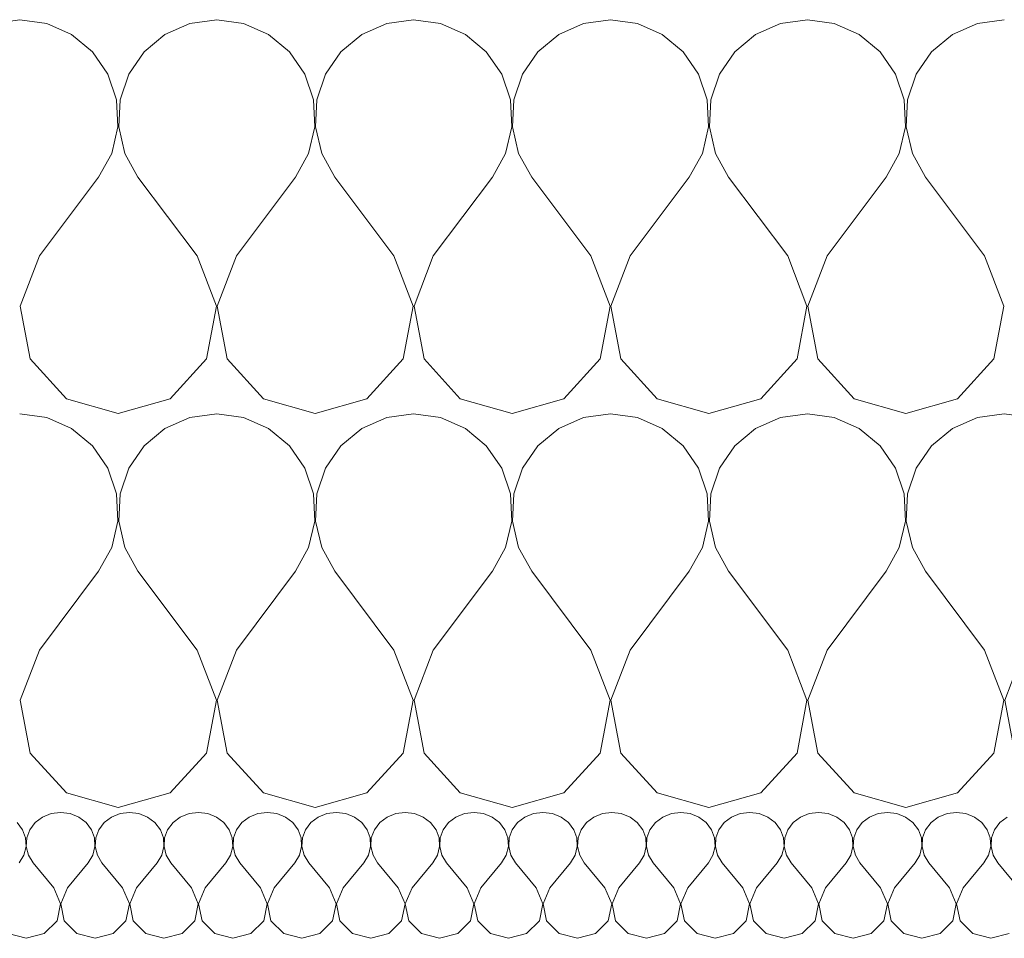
# Model space of a CAD drawing. Header units: millimetres. Extents: x -573548 to 674770, y -246895 to -89040.
# Tile 135 of 199: x 83969 to 84269, y -185929 to -185649. Entities that reach past the tile are written whole.
import ezdxf

# ---------------------------------------------------------------- set-up
doc = ezdxf.new("R2010")
doc.units = ezdxf.units.MM
doc.layers.add('Nowe_Drawing & Figure', color=7, linetype='Continuous')
doc.layers.add('Nowe_Drawing & Figure_Nr_pióra__59', color=8, linetype='Continuous', lineweight=9)

# ---------------------------------------------------------------- blocks, each defined once
blk = doc.blocks.new('*X108', base_point=(494560.37, -64691.1))
at = {"layer": 'Nowe_Drawing & Figure', "color": 21, "linetype": 'Continuous', "lineweight": 13, "true_color": 0xffaaaa}
for p, q in [((495327.73, -27257.41), (495325.08, -27258.48)), ((495330.6, -27257.05), (495327.73, -27257.41)), ((495333.47, -27257.41), (495330.6, -27257.05)), ((495336.12, -27258.48), (495333.47, -27257.41)), ((495348.73, -27257.41), (495346.08, -27258.48)), ((495351.6, -27257.05), (495348.73, -27257.41)), ((495354.47, -27257.41), (495351.6, -27257.05)), ((495357.12, -27258.48), (495354.47, -27257.41)), ((495369.73, -27257.41), (495367.08, -27258.48)), ((495372.6, -27257.05), (495369.73, -27257.41)), ((495375.47, -27257.41), (495372.6, -27257.05)), ((495378.12, -27258.48), (495375.47, -27257.41)), ((495390.73, -27257.41), (495388.08, -27258.48)), ((495393.6, -27257.05), (495390.73, -27257.41)), ((495396.47, -27257.41), (495393.6, -27257.05)), ((495399.12, -27258.48), (495396.47, -27257.41)), ((495411.73, -27257.41), (495409.08, -27258.48)), ((495414.6, -27257.05), (495411.73, -27257.41)), ((495417.47, -27257.41), (495414.6, -27257.05)), ((495420.12, -27258.48), (495417.47, -27257.41)), ((495432.73, -27257.41), (495430.08, -27258.48)), ((495435.6, -27257.05), (495432.73, -27257.41)), ((495438.47, -27257.41), (495435.6, -27257.05)), ((495441.12, -27258.48), (495438.47, -27257.41)), ((495453.73, -27257.41), (495451.08, -27258.48)), ((495456.6, -27257.05), (495453.73, -27257.41)), ((495459.47, -27257.41), (495456.6, -27257.05)), ((495462.12, -27258.48), (495459.47, -27257.41)), ((495474.73, -27257.41), (495472.08, -27258.48)), ((495477.6, -27257.05), (495474.73, -27257.41)), ((495480.47, -27257.41), (495477.6, -27257.05)), ((495483.12, -27258.48), (495480.47, -27257.41)), ((495495.73, -27257.41), (495493.08, -27258.48)), ((495498.6, -27257.05), (495495.73, -27257.41)), ((495501.47, -27257.41), (495498.6, -27257.05)), ((495504.12, -27258.48), (495501.47, -27257.41)), ((495516.73, -27257.41), (495514.08, -27258.48)), ((495519.6, -27257.05), (495516.73, -27257.41)), ((495522.47, -27257.41), (495519.6, -27257.05)), ((495525.12, -27258.48), (495522.47, -27257.41)), ((495537.73, -27257.41), (495535.08, -27258.48)), ((495540.6, -27257.05), (495537.73, -27257.41)), ((495543.47, -27257.41), (495540.6, -27257.05)), ((495546.12, -27258.48), (495543.47, -27257.41)), ((495558.73, -27257.41), (495556.08, -27258.48)), ((495561.6, -27257.05), (495558.73, -27257.41)), ((495564.47, -27257.41), (495561.6, -27257.05)), ((495567.12, -27258.48), (495564.47, -27257.41)), ((495579.73, -27257.41), (495577.08, -27258.48)), ((495582.6, -27257.05), (495579.73, -27257.41)), ((495585.47, -27257.41), (495582.6, -27257.05)), ((495588.12, -27258.48), (495585.47, -27257.41)), ((495600.73, -27257.41), (495598.08, -27258.48)), ((495603.6, -27257.05), (495600.73, -27257.41)), ((495606.47, -27257.41), (495603.6, -27257.05)), ((495609.12, -27258.48), (495606.47, -27257.41)), ((495319, -27262.35), (495317.35, -27260.17)), ((495322.85, -27260.17), (495321.21, -27262.35)), ((495325.08, -27258.48), (495322.85, -27260.17)), ((495338.35, -27260.17), (495336.12, -27258.48)), ((495340, -27262.35), (495338.35, -27260.17)), ((495343.85, -27260.17), (495342.21, -27262.35)), ((495346.08, -27258.48), (495343.85, -27260.17)), ((495359.35, -27260.17), (495357.12, -27258.48)), ((495361, -27262.35), (495359.35, -27260.17)), ((495364.85, -27260.17), (495363.21, -27262.35)), ((495367.08, -27258.48), (495364.85, -27260.17)), ((495380.35, -27260.17), (495378.12, -27258.48)), ((495382, -27262.35), (495380.35, -27260.17)), ((495385.85, -27260.17), (495384.21, -27262.35)), ((495388.08, -27258.48), (495385.85, -27260.17)), ((495401.35, -27260.17), (495399.12, -27258.48)), ((495403, -27262.35), (495401.35, -27260.17)), ((495406.85, -27260.17), (495405.21, -27262.35)), ((495409.08, -27258.48), (495406.85, -27260.17)), ((495422.35, -27260.17), (495420.12, -27258.48)), ((495424, -27262.35), (495422.35, -27260.17)), ((495427.85, -27260.17), (495426.21, -27262.35)), ((495430.08, -27258.48), (495427.85, -27260.17)), ((495443.35, -27260.17), (495441.12, -27258.48)), ((495445, -27262.35), (495443.35, -27260.17)), ((495448.85, -27260.17), (495447.21, -27262.35)), ((495451.08, -27258.48), (495448.85, -27260.17)), ((495464.35, -27260.17), (495462.12, -27258.48)), ((495466, -27262.35), (495464.35, -27260.17)), ((495469.85, -27260.17), (495468.21, -27262.35)), ((495472.08, -27258.48), (495469.85, -27260.17)), ((495485.35, -27260.17), (495483.12, -27258.48)), ((495487, -27262.35), (495485.35, -27260.17)), ((495490.85, -27260.17), (495489.21, -27262.35)), ((495493.08, -27258.48), (495490.85, -27260.17)), ((495506.35, -27260.17), (495504.12, -27258.48)), ((495508, -27262.35), (495506.35, -27260.17)), ((495511.85, -27260.17), (495510.21, -27262.35)), ((495514.08, -27258.48), (495511.85, -27260.17)), ((495527.35, -27260.17), (495525.12, -27258.48)), ((495529, -27262.35), (495527.35, -27260.17)), ((495532.85, -27260.17), (495531.21, -27262.35)), ((495535.08, -27258.48), (495532.85, -27260.17)), ((495548.35, -27260.17), (495546.12, -27258.48)), ((495550, -27262.35), (495548.35, -27260.17)), ((495553.85, -27260.17), (495552.21, -27262.35)), ((495556.08, -27258.48), (495553.85, -27260.17)), ((495569.35, -27260.17), (495567.12, -27258.48)), ((495571, -27262.35), (495569.35, -27260.17)), ((495574.85, -27260.17), (495573.21, -27262.35)), ((495577.08, -27258.48), (495574.85, -27260.17)), ((495590.35, -27260.17), (495588.12, -27258.48)), ((495592, -27262.35), (495590.35, -27260.17)), ((495595.85, -27260.17), (495594.21, -27262.35)), ((495598.08, -27258.48), (495595.85, -27260.17)), ((495611.35, -27260.17), (495609.12, -27258.48)), ((495613, -27262.35), (495611.35, -27260.17)), ((495616.85, -27260.17), (495615.21, -27262.35)), ((495619.08, -27258.48), (495616.85, -27260.17)), ((495319.92, -27264.86), (495319, -27262.35)), ((495321.21, -27262.35), (495320.29, -27264.86)), ((495340.92, -27264.86), (495340, -27262.35)), ((495342.21, -27262.35), (495341.29, -27264.86)), ((495361.92, -27264.86), (495361, -27262.35)), ((495363.21, -27262.35), (495362.29, -27264.86)), ((495382.92, -27264.86), (495382, -27262.35)), ((495384.21, -27262.35), (495383.29, -27264.86)), ((495403.92, -27264.86), (495403, -27262.35)), ((495405.21, -27262.35), (495404.29, -27264.86)), ((495424.92, -27264.86), (495424, -27262.35)), ((495426.21, -27262.35), (495425.29, -27264.86)), ((495445.92, -27264.86), (495445, -27262.35)), ((495447.21, -27262.35), (495446.29, -27264.86)), ((495466.92, -27264.86), (495466, -27262.35)), ((495468.21, -27262.35), (495467.29, -27264.86)), ((495487.92, -27264.86), (495487, -27262.35)), ((495489.21, -27262.35), (495488.29, -27264.86)), ((495508.92, -27264.86), (495508, -27262.35)), ((495510.21, -27262.35), (495509.29, -27264.86)), ((495529.92, -27264.86), (495529, -27262.35)), ((495531.21, -27262.35), (495530.29, -27264.86)), ((495550.92, -27264.86), (495550, -27262.35)), ((495552.21, -27262.35), (495551.29, -27264.86)), ((495571.92, -27264.86), (495571, -27262.35)), ((495573.21, -27262.35), (495572.29, -27264.86)), ((495592.92, -27264.86), (495592, -27262.35)), ((495594.21, -27262.35), (495593.29, -27264.86)), ((495613.92, -27264.86), (495613, -27262.35)), ((495615.21, -27262.35), (495614.29, -27264.86)), ((495320.06, -27267.51), (495319.92, -27264.86)), ((495320.29, -27264.86), (495320.15, -27267.51)), ((495341.06, -27267.51), (495340.92, -27264.86)), ((495341.29, -27264.86), (495341.15, -27267.51)), ((495362.06, -27267.51), (495361.92, -27264.86)), ((495362.29, -27264.86), (495362.15, -27267.51)), ((495383.06, -27267.51), (495382.92, -27264.86)), ((495383.29, -27264.86), (495383.15, -27267.51)), ((495404.06, -27267.51), (495403.92, -27264.86)), ((495404.29, -27264.86), (495404.15, -27267.51)), ((495425.06, -27267.51), (495424.92, -27264.86)), ((495425.29, -27264.86), (495425.15, -27267.51)), ((495446.06, -27267.51), (495445.92, -27264.86)), ((495446.29, -27264.86), (495446.15, -27267.51)), ((495467.06, -27267.51), (495466.92, -27264.86)), ((495467.29, -27264.86), (495467.15, -27267.51)), ((495488.06, -27267.51), (495487.92, -27264.86)), ((495488.29, -27264.86), (495488.15, -27267.51)), ((495509.06, -27267.51), (495508.92, -27264.86)), ((495509.29, -27264.86), (495509.15, -27267.51)), ((495530.06, -27267.51), (495529.92, -27264.86)), ((495530.29, -27264.86), (495530.15, -27267.51)), ((495551.06, -27267.51), (495550.92, -27264.86)), ((495551.29, -27264.86), (495551.15, -27267.51)), ((495572.06, -27267.51), (495571.92, -27264.86)), ((495572.29, -27264.86), (495572.15, -27267.51)), ((495593.06, -27267.51), (495592.92, -27264.86)), ((495593.29, -27264.86), (495593.15, -27267.51)), ((495614.06, -27267.51), (495613.92, -27264.86)), ((495614.29, -27264.86), (495614.15, -27267.51)), ((495319.41, -27270.09), (495320.06, -27267.51)), ((495320.15, -27267.51), (495320.8, -27270.09)), ((495340.41, -27270.09), (495341.06, -27267.51)), ((495341.15, -27267.51), (495341.8, -27270.09)), ((495361.41, -27270.09), (495362.06, -27267.51)), ((495362.15, -27267.51), (495362.8, -27270.09)), ((495382.41, -27270.09), (495383.06, -27267.51)), ((495383.15, -27267.51), (495383.8, -27270.09)), ((495403.41, -27270.09), (495404.06, -27267.51)), ((495404.15, -27267.51), (495404.8, -27270.09)), ((495424.41, -27270.09), (495425.06, -27267.51)), ((495425.15, -27267.51), (495425.8, -27270.09)), ((495445.41, -27270.09), (495446.06, -27267.51)), ((495446.15, -27267.51), (495446.8, -27270.09)), ((495466.41, -27270.09), (495467.06, -27267.51)), ((495467.15, -27267.51), (495467.8, -27270.09)), ((495487.41, -27270.09), (495488.06, -27267.51)), ((495488.15, -27267.51), (495488.8, -27270.09)), ((495508.41, -27270.09), (495509.06, -27267.51)), ((495509.15, -27267.51), (495509.8, -27270.09)), ((495529.41, -27270.09), (495530.06, -27267.51)), ((495530.15, -27267.51), (495530.8, -27270.09)), ((495550.41, -27270.09), (495551.06, -27267.51)), ((495551.15, -27267.51), (495551.8, -27270.09)), ((495571.41, -27270.09), (495572.06, -27267.51)), ((495572.15, -27267.51), (495572.8, -27270.09)), ((495592.41, -27270.09), (495593.06, -27267.51)), ((495593.15, -27267.51), (495593.8, -27270.09)), ((495613.41, -27270.09), (495614.06, -27267.51)), ((495614.15, -27267.51), (495614.8, -27270.09)), ((495318, -27272.41), (495319.41, -27270.09)), ((495320.8, -27270.09), (495322.2, -27272.41)), ((495328.5, -27280.09), (495322.2, -27272.41)), ((495332.7, -27280.09), (495339, -27272.41)), ((495339, -27272.41), (495340.41, -27270.09)), ((495341.8, -27270.09), (495343.2, -27272.41)), ((495349.5, -27280.09), (495343.2, -27272.41)), ((495353.7, -27280.09), (495360, -27272.41)), ((495360, -27272.41), (495361.41, -27270.09)), ((495362.8, -27270.09), (495364.2, -27272.41)), ((495370.5, -27280.09), (495364.2, -27272.41)), ((495374.7, -27280.09), (495381, -27272.41)), ((495381, -27272.41), (495382.41, -27270.09)), ((495383.8, -27270.09), (495385.2, -27272.41)), ((495391.5, -27280.09), (495385.2, -27272.41)), ((495395.7, -27280.09), (495402, -27272.41)), ((495402, -27272.41), (495403.41, -27270.09)), ((495404.8, -27270.09), (495406.2, -27272.41)), ((495412.5, -27280.09), (495406.2, -27272.41)), ((495416.7, -27280.09), (495423, -27272.41)), ((495423, -27272.41), (495424.41, -27270.09)), ((495425.8, -27270.09), (495427.2, -27272.41)), ((495433.5, -27280.09), (495427.2, -27272.41)), ((495437.7, -27280.09), (495444, -27272.41)), ((495444, -27272.41), (495445.41, -27270.09)), ((495446.8, -27270.09), (495448.2, -27272.41)), ((495454.5, -27280.09), (495448.2, -27272.41)), ((495458.7, -27280.09), (495465, -27272.41)), ((495465, -27272.41), (495466.41, -27270.09)), ((495467.8, -27270.09), (495469.2, -27272.41)), ((495475.5, -27280.09), (495469.2, -27272.41)), ((495479.7, -27280.09), (495486, -27272.41)), ((495486, -27272.41), (495487.41, -27270.09)), ((495488.8, -27270.09), (495490.2, -27272.41)), ((495496.5, -27280.09), (495490.2, -27272.41)), ((495500.7, -27280.09), (495507, -27272.41)), ((495507, -27272.41), (495508.41, -27270.09)), ((495509.8, -27270.09), (495511.2, -27272.41)), ((495517.5, -27280.09), (495511.2, -27272.41)), ((495521.7, -27280.09), (495528, -27272.41)), ((495528, -27272.41), (495529.41, -27270.09)), ((495530.8, -27270.09), (495532.2, -27272.41)), ((495538.5, -27280.09), (495532.2, -27272.41)), ((495542.7, -27280.09), (495549, -27272.41)), ((495549, -27272.41), (495550.41, -27270.09)), ((495551.8, -27270.09), (495553.2, -27272.41)), ((495559.5, -27280.09), (495553.2, -27272.41)), ((495563.7, -27280.09), (495570, -27272.41)), ((495570, -27272.41), (495571.41, -27270.09)), ((495572.8, -27270.09), (495574.2, -27272.41)), ((495580.5, -27280.09), (495574.2, -27272.41)), ((495584.7, -27280.09), (495591, -27272.41)), ((495591, -27272.41), (495592.41, -27270.09)), ((495593.8, -27270.09), (495595.2, -27272.41)), ((495601.5, -27280.09), (495595.2, -27272.41)), ((495605.7, -27280.09), (495612, -27272.41)), ((495612, -27272.41), (495613.41, -27270.09)), ((495614.8, -27270.09), (495616.2, -27272.41)), ((495622.5, -27280.09), (495616.2, -27272.41)), ((495330.56, -27284.98), (495328.5, -27280.09)), ((495332.7, -27280.09), (495330.65, -27284.98)), ((495351.56, -27284.98), (495349.5, -27280.09)), ((495353.7, -27280.09), (495351.65, -27284.98)), ((495372.56, -27284.98), (495370.5, -27280.09)), ((495374.7, -27280.09), (495372.65, -27284.98)), ((495393.56, -27284.98), (495391.5, -27280.09)), ((495395.7, -27280.09), (495393.65, -27284.98)), ((495414.56, -27284.98), (495412.5, -27280.09)), ((495416.7, -27280.09), (495414.65, -27284.98)), ((495435.56, -27284.98), (495433.5, -27280.09)), ((495437.7, -27280.09), (495435.65, -27284.98)), ((495456.56, -27284.98), (495454.5, -27280.09)), ((495458.7, -27280.09), (495456.65, -27284.98)), ((495477.56, -27284.98), (495475.5, -27280.09)), ((495479.7, -27280.09), (495477.65, -27284.98)), ((495498.56, -27284.98), (495496.5, -27280.09)), ((495500.7, -27280.09), (495498.65, -27284.98)), ((495519.56, -27284.98), (495517.5, -27280.09)), ((495521.7, -27280.09), (495519.65, -27284.98)), ((495540.56, -27284.98), (495538.5, -27280.09)), ((495542.7, -27280.09), (495540.65, -27284.98)), ((495561.56, -27284.98), (495559.5, -27280.09)), ((495563.7, -27280.09), (495561.65, -27284.98)), ((495582.56, -27284.98), (495580.5, -27280.09)), ((495584.7, -27280.09), (495582.65, -27284.98)), ((495603.56, -27284.98), (495601.5, -27280.09)), ((495605.7, -27280.09), (495603.65, -27284.98)), ((495329.5, -27290.14), (495330.56, -27284.98)), ((495330.65, -27284.98), (495331.71, -27290.14)), ((495350.5, -27290.14), (495351.56, -27284.98)), ((495351.65, -27284.98), (495352.71, -27290.14)), ((495371.5, -27290.14), (495372.56, -27284.98)), ((495372.65, -27284.98), (495373.71, -27290.14)), ((495392.5, -27290.14), (495393.56, -27284.98)), ((495393.65, -27284.98), (495394.71, -27290.14)), ((495413.5, -27290.14), (495414.56, -27284.98)), ((495414.65, -27284.98), (495415.71, -27290.14)), ((495434.5, -27290.14), (495435.56, -27284.98)), ((495435.65, -27284.98), (495436.71, -27290.14)), ((495455.5, -27290.14), (495456.56, -27284.98)), ((495456.65, -27284.98), (495457.71, -27290.14)), ((495476.5, -27290.14), (495477.56, -27284.98)), ((495477.65, -27284.98), (495478.71, -27290.14)), ((495497.5, -27290.14), (495498.56, -27284.98)), ((495498.65, -27284.98), (495499.71, -27290.14)), ((495518.5, -27290.14), (495519.56, -27284.98)), ((495519.65, -27284.98), (495520.71, -27290.14)), ((495539.5, -27290.14), (495540.56, -27284.98)), ((495540.65, -27284.98), (495541.71, -27290.14)), ((495560.5, -27290.14), (495561.56, -27284.98)), ((495561.65, -27284.98), (495562.71, -27290.14)), ((495581.5, -27290.14), (495582.56, -27284.98)), ((495582.65, -27284.98), (495583.71, -27290.14)), ((495602.5, -27290.14), (495603.56, -27284.98)), ((495603.65, -27284.98), (495604.71, -27290.14)), ((495325.62, -27294.01), (495329.5, -27290.14)), ((495331.71, -27290.14), (495335.58, -27294.01)), ((495346.62, -27294.01), (495350.5, -27290.14)), ((495352.71, -27290.14), (495356.58, -27294.01)), ((495367.62, -27294.01), (495371.5, -27290.14)), ((495373.71, -27290.14), (495377.58, -27294.01)), ((495388.62, -27294.01), (495392.5, -27290.14)), ((495394.71, -27290.14), (495398.58, -27294.01)), ((495409.62, -27294.01), (495413.5, -27290.14)), ((495415.71, -27290.14), (495419.58, -27294.01)), ((495430.62, -27294.01), (495434.5, -27290.14)), ((495436.71, -27290.14), (495440.58, -27294.01)), ((495451.62, -27294.01), (495455.5, -27290.14)), ((495457.71, -27290.14), (495461.58, -27294.01)), ((495472.62, -27294.01), (495476.5, -27290.14)), ((495478.71, -27290.14), (495482.58, -27294.01)), ((495493.62, -27294.01), (495497.5, -27290.14)), ((495499.71, -27290.14), (495503.58, -27294.01)), ((495514.62, -27294.01), (495518.5, -27290.14)), ((495520.71, -27290.14), (495524.58, -27294.01)), ((495535.62, -27294.01), (495539.5, -27290.14)), ((495541.71, -27290.14), (495545.58, -27294.01)), ((495556.62, -27294.01), (495560.5, -27290.14)), ((495562.71, -27290.14), (495566.58, -27294.01)), ((495577.62, -27294.01), (495581.5, -27290.14)), ((495583.71, -27290.14), (495587.58, -27294.01)), ((495598.62, -27294.01), (495602.5, -27290.14)), ((495604.71, -27290.14), (495608.58, -27294.01)), ((495314.58, -27294.01), (495320.1, -27295.45)), ((495320.1, -27295.45), (495325.62, -27294.01)), ((495335.58, -27294.01), (495341.1, -27295.45)), ((495341.1, -27295.45), (495346.62, -27294.01)), ((495356.58, -27294.01), (495362.1, -27295.45)), ((495362.1, -27295.45), (495367.62, -27294.01)), ((495377.58, -27294.01), (495383.1, -27295.45)), ((495383.1, -27295.45), (495388.62, -27294.01)), ((495398.58, -27294.01), (495404.1, -27295.45)), ((495404.1, -27295.45), (495409.62, -27294.01)), ((495419.58, -27294.01), (495425.1, -27295.45)), ((495425.1, -27295.45), (495430.62, -27294.01)), ((495440.58, -27294.01), (495446.1, -27295.45)), ((495446.1, -27295.45), (495451.62, -27294.01)), ((495461.58, -27294.01), (495467.1, -27295.45)), ((495467.1, -27295.45), (495472.62, -27294.01)), ((495482.58, -27294.01), (495488.1, -27295.45)), ((495488.1, -27295.45), (495493.62, -27294.01)), ((495503.58, -27294.01), (495509.1, -27295.45)), ((495509.1, -27295.45), (495514.62, -27294.01)), ((495524.58, -27294.01), (495530.1, -27295.45)), ((495530.1, -27295.45), (495535.62, -27294.01)), ((495545.58, -27294.01), (495551.1, -27295.45)), ((495551.1, -27295.45), (495556.62, -27294.01)), ((495566.58, -27294.01), (495572.1, -27295.45)), ((495572.1, -27295.45), (495577.62, -27294.01)), ((495587.58, -27294.01), (495593.1, -27295.45)), ((495593.1, -27295.45), (495598.62, -27294.01)), ((495608.58, -27294.01), (495614.1, -27295.45)), ((495614.1, -27295.45), (495619.62, -27294.01))]:
    blk.add_line(p, q, dxfattribs=at)
blk = doc.blocks.new('Wypełnienie_2_1', base_point=(494560.37, -64691.1))
at = {"layer": 'Nowe_Drawing & Figure', "color": 21, "linetype": 'Continuous', "lineweight": 13, "true_color": 0xffaaaa}
blk.add_blockref('*X108', (494560.37, -64691.1), dxfattribs=at)
blk = doc.blocks.new('*X120', base_point=(494560.37, -64691.1))
at = {"layer": 'Nowe_Drawing & Figure', "color": 21, "linetype": 'Continuous', "lineweight": 13, "true_color": 0xffaaaa}
for p, q in [((495326.38, -27136.72), (495318.18, -27135.58)), ((495333.96, -27140.06), (495326.38, -27136.72)), ((495369.99, -27136.72), (495362.41, -27140.06)), ((495378.18, -27135.58), (495369.99, -27136.72)), ((495386.38, -27136.72), (495378.18, -27135.58)), ((495393.96, -27140.06), (495386.38, -27136.72)), ((495429.99, -27136.72), (495422.41, -27140.06)), ((495438.18, -27135.58), (495429.99, -27136.72)), ((495446.38, -27136.72), (495438.18, -27135.58)), ((495453.96, -27140.06), (495446.38, -27136.72)), ((495489.99, -27136.72), (495482.41, -27140.06)), ((495498.18, -27135.58), (495489.99, -27136.72)), ((495506.38, -27136.72), (495498.18, -27135.58)), ((495513.96, -27140.06), (495506.38, -27136.72)), ((495549.99, -27136.72), (495542.41, -27140.06)), ((495558.18, -27135.58), (495549.99, -27136.72)), ((495566.38, -27136.72), (495558.18, -27135.58)), ((495573.96, -27140.06), (495566.38, -27136.72)), ((495609.99, -27136.72), (495602.41, -27140.06)), ((495618.18, -27135.58), (495609.99, -27136.72)), ((495626.38, -27136.72), (495618.18, -27135.58)), ((495633.96, -27140.06), (495626.38, -27136.72)), ((495669.99, -27136.72), (495662.41, -27140.06)), ((495678.18, -27135.58), (495669.99, -27136.72)), ((495686.38, -27136.72), (495678.18, -27135.58)), ((495693.96, -27140.06), (495686.38, -27136.72)), ((495729.99, -27136.72), (495722.41, -27140.06)), ((495738.18, -27135.58), (495729.99, -27136.72)), ((495746.38, -27136.72), (495738.18, -27135.58)), ((495753.96, -27140.06), (495746.38, -27136.72)), ((495789.99, -27136.72), (495782.41, -27140.06)), ((495798.18, -27135.58), (495789.99, -27136.72)), ((495806.38, -27136.72), (495798.19, -27135.58)), ((495813.96, -27140.06), (495806.38, -27136.72)), ((495849.99, -27136.72), (495842.41, -27140.06)), ((495858.18, -27135.58), (495849.99, -27136.72)), ((495858.45, -27135.62), (495858.19, -27135.58)), ((495340.33, -27145.34), (495333.96, -27140.06)), ((495362.41, -27140.06), (495356.04, -27145.34)), ((495400.33, -27145.34), (495393.96, -27140.06)), ((495422.41, -27140.06), (495416.04, -27145.34)), ((495460.33, -27145.34), (495453.96, -27140.06)), ((495482.41, -27140.06), (495476.04, -27145.34)), ((495520.33, -27145.34), (495513.96, -27140.06)), ((495542.41, -27140.06), (495536.04, -27145.34)), ((495580.33, -27145.34), (495573.96, -27140.06)), ((495602.41, -27140.06), (495596.04, -27145.34)), ((495640.33, -27145.34), (495633.96, -27140.06)), ((495662.41, -27140.06), (495656.04, -27145.34)), ((495700.33, -27145.34), (495693.96, -27140.06)), ((495722.41, -27140.06), (495716.04, -27145.34)), ((495760.33, -27145.34), (495753.96, -27140.06)), ((495782.41, -27140.06), (495776.04, -27145.34)), ((495820.33, -27145.34), (495813.96, -27140.06)), ((495842.41, -27140.06), (495836.04, -27145.34)), ((495345.02, -27152.16), (495340.33, -27145.34)), ((495356.04, -27145.34), (495351.35, -27152.16)), ((495405.02, -27152.16), (495400.33, -27145.34)), ((495416.04, -27145.34), (495411.35, -27152.16)), ((495465.02, -27152.16), (495460.33, -27145.34)), ((495476.04, -27145.34), (495471.35, -27152.16)), ((495525.02, -27152.16), (495520.33, -27145.34)), ((495536.04, -27145.34), (495531.35, -27152.16)), ((495585.02, -27152.16), (495580.33, -27145.34)), ((495596.04, -27145.34), (495591.35, -27152.16)), ((495645.02, -27152.16), (495640.33, -27145.34)), ((495656.04, -27145.34), (495651.35, -27152.16)), ((495705.02, -27152.16), (495700.33, -27145.34)), ((495716.04, -27145.34), (495711.35, -27152.16)), ((495765.02, -27152.16), (495760.33, -27145.34)), ((495776.04, -27145.34), (495771.35, -27152.16)), ((495825.02, -27152.16), (495820.33, -27145.34)), ((495836.04, -27145.34), (495831.35, -27152.16)), ((495347.66, -27160.01), (495345.02, -27152.16)), ((495351.35, -27152.16), (495348.71, -27160.01)), ((495407.66, -27160.01), (495405.02, -27152.16)), ((495411.35, -27152.16), (495408.71, -27160.01)), ((495467.66, -27160.01), (495465.02, -27152.16)), ((495471.35, -27152.16), (495468.71, -27160.01)), ((495527.66, -27160.01), (495525.02, -27152.16)), ((495531.35, -27152.16), (495528.71, -27160.01)), ((495587.66, -27160.01), (495585.02, -27152.16)), ((495591.35, -27152.16), (495588.71, -27160.01)), ((495647.66, -27160.01), (495645.02, -27152.16)), ((495651.35, -27152.16), (495648.71, -27160.01)), ((495707.66, -27160.01), (495705.02, -27152.16)), ((495711.35, -27152.16), (495708.71, -27160.01)), ((495767.66, -27160.01), (495765.02, -27152.16)), ((495771.35, -27152.16), (495768.71, -27160.01)), ((495827.66, -27160.01), (495825.02, -27152.16)), ((495831.35, -27152.16), (495828.71, -27160.01)), ((495348.06, -27168.27), (495347.66, -27160.01)), ((495348.71, -27160.01), (495348.31, -27168.27)), ((495408.06, -27168.27), (495407.66, -27160.01)), ((495408.71, -27160.01), (495408.31, -27168.27)), ((495468.06, -27168.27), (495467.66, -27160.01)), ((495468.71, -27160.01), (495468.31, -27168.27)), ((495528.06, -27168.27), (495527.66, -27160.01)), ((495528.71, -27160.01), (495528.31, -27168.27)), ((495588.06, -27168.27), (495587.66, -27160.01)), ((495588.71, -27160.01), (495588.31, -27168.27)), ((495648.06, -27168.27), (495647.66, -27160.01)), ((495648.71, -27160.01), (495648.31, -27168.27)), ((495708.06, -27168.27), (495707.66, -27160.01)), ((495708.71, -27160.01), (495708.31, -27168.27)), ((495768.06, -27168.27), (495767.66, -27160.01)), ((495768.71, -27160.01), (495768.31, -27168.27)), ((495828.06, -27168.27), (495827.66, -27160.01)), ((495828.71, -27160.01), (495828.31, -27168.27)), ((495346.19, -27176.34), (495348.06, -27168.27)), ((495348.31, -27168.27), (495350.18, -27176.34)), ((495406.19, -27176.34), (495408.06, -27168.27)), ((495408.31, -27168.27), (495410.18, -27176.34)), ((495466.19, -27176.34), (495468.06, -27168.27)), ((495468.31, -27168.27), (495470.18, -27176.34)), ((495526.19, -27176.34), (495528.06, -27168.27)), ((495528.31, -27168.27), (495530.18, -27176.34)), ((495586.19, -27176.34), (495588.06, -27168.27)), ((495588.31, -27168.27), (495590.18, -27176.34)), ((495646.19, -27176.34), (495648.06, -27168.27)), ((495648.31, -27168.27), (495650.18, -27176.34)), ((495706.19, -27176.34), (495708.06, -27168.27)), ((495708.31, -27168.27), (495710.18, -27176.34)), ((495766.19, -27176.34), (495768.06, -27168.27)), ((495768.31, -27168.27), (495770.18, -27176.34)), ((495826.19, -27176.34), (495828.06, -27168.27)), ((495828.31, -27168.27), (495830.18, -27176.34)), ((495342.18, -27183.58), (495346.19, -27176.34)), ((495350.18, -27176.34), (495354.18, -27183.58)), ((495402.18, -27183.58), (495406.19, -27176.34)), ((495410.18, -27176.34), (495414.18, -27183.58)), ((495462.18, -27183.58), (495466.19, -27176.34)), ((495470.18, -27176.34), (495474.18, -27183.58)), ((495522.18, -27183.58), (495526.19, -27176.34)), ((495530.18, -27176.34), (495534.18, -27183.58)), ((495582.18, -27183.58), (495586.19, -27176.34)), ((495590.18, -27176.34), (495594.18, -27183.58)), ((495642.18, -27183.58), (495646.19, -27176.34)), ((495650.18, -27176.34), (495654.18, -27183.58)), ((495702.18, -27183.58), (495706.19, -27176.34)), ((495710.18, -27176.34), (495714.18, -27183.58)), ((495762.18, -27183.58), (495766.19, -27176.34)), ((495770.18, -27176.34), (495774.18, -27183.58)), ((495822.18, -27183.58), (495826.19, -27176.34)), ((495830.18, -27176.34), (495834.18, -27183.58)), ((495324.18, -27207.58), (495342.18, -27183.58)), ((495372.18, -27207.58), (495354.18, -27183.58)), ((495384.18, -27207.58), (495402.18, -27183.58)), ((495432.18, -27207.58), (495414.18, -27183.58)), ((495444.18, -27207.58), (495462.18, -27183.58)), ((495492.18, -27207.58), (495474.18, -27183.58)), ((495504.18, -27207.58), (495522.18, -27183.58)), ((495552.18, -27207.58), (495534.18, -27183.58)), ((495564.18, -27207.58), (495582.18, -27183.58)), ((495612.18, -27207.58), (495594.18, -27183.58)), ((495624.18, -27207.58), (495642.18, -27183.58)), ((495672.18, -27207.58), (495654.18, -27183.58)), ((495684.18, -27207.58), (495702.18, -27183.58)), ((495732.18, -27207.58), (495714.18, -27183.58)), ((495744.18, -27207.58), (495762.18, -27183.58)), ((495792.18, -27207.58), (495774.18, -27183.58)), ((495804.18, -27207.58), (495822.18, -27183.58)), ((495852.18, -27207.58), (495834.18, -27183.58)), ((495324.18, -27207.58), (495318.31, -27222.89)), ((495378.06, -27222.89), (495372.18, -27207.58)), ((495384.18, -27207.58), (495378.31, -27222.89)), ((495438.06, -27222.89), (495432.18, -27207.58)), ((495444.18, -27207.58), (495438.31, -27222.89)), ((495498.06, -27222.89), (495492.18, -27207.58)), ((495504.18, -27207.58), (495498.31, -27222.89)), ((495558.06, -27222.89), (495552.18, -27207.58)), ((495564.18, -27207.58), (495558.31, -27222.89)), ((495618.06, -27222.89), (495612.18, -27207.58)), ((495624.18, -27207.58), (495618.31, -27222.89)), ((495678.06, -27222.89), (495672.18, -27207.58)), ((495684.18, -27207.58), (495678.31, -27222.89)), ((495738.06, -27222.89), (495732.18, -27207.58)), ((495744.18, -27207.58), (495738.31, -27222.89)), ((495798.06, -27222.89), (495792.18, -27207.58)), ((495804.18, -27207.58), (495798.31, -27222.89)), ((495858.06, -27222.89), (495852.18, -27207.58)), ((495318.31, -27222.89), (495321.35, -27239)), ((495375.02, -27239), (495378.06, -27222.89)), ((495378.31, -27222.89), (495381.35, -27239)), ((495435.02, -27239), (495438.06, -27222.89)), ((495438.31, -27222.89), (495441.35, -27239)), ((495495.02, -27239), (495498.06, -27222.89)), ((495498.31, -27222.89), (495501.35, -27239)), ((495555.02, -27239), (495558.06, -27222.89)), ((495558.31, -27222.89), (495561.35, -27239)), ((495615.02, -27239), (495618.06, -27222.89)), ((495618.31, -27222.89), (495621.35, -27239)), ((495675.02, -27239), (495678.06, -27222.89)), ((495678.31, -27222.89), (495681.35, -27239)), ((495735.02, -27239), (495738.06, -27222.89)), ((495738.31, -27222.89), (495741.35, -27239)), ((495795.02, -27239), (495798.06, -27222.89)), ((495798.31, -27222.89), (495801.35, -27239)), ((495855.02, -27239), (495858.06, -27222.89)), ((495321.35, -27239), (495332.41, -27251.1)), ((495363.96, -27251.1), (495375.02, -27239)), ((495381.35, -27239), (495392.41, -27251.1)), ((495423.96, -27251.1), (495435.02, -27239)), ((495441.35, -27239), (495452.41, -27251.1)), ((495483.96, -27251.1), (495495.02, -27239)), ((495501.35, -27239), (495512.41, -27251.1)), ((495543.96, -27251.1), (495555.02, -27239)), ((495561.35, -27239), (495572.41, -27251.1)), ((495603.96, -27251.1), (495615.02, -27239)), ((495621.35, -27239), (495632.41, -27251.1)), ((495663.96, -27251.1), (495675.02, -27239)), ((495681.35, -27239), (495692.41, -27251.1)), ((495723.96, -27251.1), (495735.02, -27239)), ((495741.35, -27239), (495752.41, -27251.1)), ((495783.96, -27251.1), (495795.02, -27239)), ((495801.35, -27239), (495812.41, -27251.1)), ((495843.96, -27251.1), (495855.02, -27239)), ((495332.41, -27251.1), (495348.18, -27255.58)), ((495348.18, -27255.58), (495363.96, -27251.1)), ((495392.41, -27251.1), (495408.18, -27255.58)), ((495408.18, -27255.58), (495423.96, -27251.1)), ((495452.41, -27251.1), (495468.18, -27255.58)), ((495468.18, -27255.58), (495483.96, -27251.1)), ((495512.41, -27251.1), (495528.18, -27255.58)), ((495528.18, -27255.58), (495543.96, -27251.1)), ((495572.41, -27251.1), (495588.18, -27255.58)), ((495588.18, -27255.58), (495603.96, -27251.1)), ((495632.41, -27251.1), (495648.18, -27255.58)), ((495648.18, -27255.58), (495663.96, -27251.1)), ((495692.41, -27251.1), (495708.18, -27255.58)), ((495708.18, -27255.58), (495723.96, -27251.1)), ((495752.41, -27251.1), (495768.18, -27255.58)), ((495768.18, -27255.58), (495783.96, -27251.1)), ((495812.41, -27251.1), (495828.18, -27255.58)), ((495828.18, -27255.58), (495843.96, -27251.1))]:
    blk.add_line(p, q, dxfattribs=at)
blk = doc.blocks.new('Wypełnienie_8_1', base_point=(494560.37, -64691.1))
at = {"layer": 'Nowe_Drawing & Figure', "color": 21, "linetype": 'Continuous', "lineweight": 13, "true_color": 0xffaaaa}
blk.add_blockref('*X120', (494560.37, -64691.1), dxfattribs=at)
blk = doc.blocks.new('*X162', base_point=(494560.37, -64691.1))
at = {"layer": 'Nowe_Drawing & Figure', "color": 21, "linetype": 'Continuous', "lineweight": 13, "true_color": 0xffaaaa}
for p, q in [((495318.18, -27015.45), (495309.99, -27016.59)), ((495326.38, -27016.59), (495318.18, -27015.45)), ((495333.96, -27019.93), (495326.38, -27016.59)), ((495369.99, -27016.59), (495362.41, -27019.93)), ((495378.18, -27015.45), (495369.99, -27016.59)), ((495386.38, -27016.59), (495378.18, -27015.45)), ((495393.96, -27019.93), (495386.38, -27016.59)), ((495429.99, -27016.59), (495422.41, -27019.93)), ((495438.18, -27015.45), (495429.99, -27016.59)), ((495446.38, -27016.59), (495438.18, -27015.45)), ((495453.96, -27019.93), (495446.38, -27016.59)), ((495489.99, -27016.59), (495482.41, -27019.93)), ((495498.18, -27015.45), (495489.99, -27016.59)), ((495506.38, -27016.59), (495498.18, -27015.45)), ((495513.96, -27019.93), (495506.38, -27016.59)), ((495549.99, -27016.59), (495542.41, -27019.93)), ((495558.18, -27015.45), (495549.99, -27016.59)), ((495566.38, -27016.59), (495558.19, -27015.45)), ((495573.96, -27019.93), (495566.38, -27016.59)), ((495609.99, -27016.59), (495602.41, -27019.93)), ((495618.18, -27015.45), (495609.99, -27016.59)), ((495340.33, -27025.21), (495333.96, -27019.93)), ((495362.41, -27019.93), (495356.04, -27025.21)), ((495400.33, -27025.21), (495393.96, -27019.93)), ((495422.41, -27019.93), (495416.04, -27025.21)), ((495460.33, -27025.21), (495453.96, -27019.93)), ((495482.41, -27019.93), (495476.04, -27025.21)), ((495520.33, -27025.21), (495513.96, -27019.93)), ((495542.41, -27019.93), (495536.04, -27025.21)), ((495580.33, -27025.21), (495573.96, -27019.93)), ((495602.41, -27019.93), (495596.04, -27025.21)), ((495345.02, -27032.03), (495340.33, -27025.21)), ((495356.04, -27025.21), (495351.35, -27032.03)), ((495405.02, -27032.03), (495400.33, -27025.21)), ((495416.04, -27025.21), (495411.35, -27032.03)), ((495465.02, -27032.03), (495460.33, -27025.21)), ((495476.04, -27025.21), (495471.35, -27032.03)), ((495525.02, -27032.03), (495520.33, -27025.21)), ((495536.04, -27025.21), (495531.35, -27032.03)), ((495585.02, -27032.03), (495580.33, -27025.21)), ((495596.04, -27025.21), (495591.35, -27032.03)), ((495347.66, -27039.87), (495345.02, -27032.03)), ((495351.35, -27032.03), (495348.71, -27039.87)), ((495407.66, -27039.87), (495405.02, -27032.03)), ((495411.35, -27032.03), (495408.71, -27039.87)), ((495467.66, -27039.87), (495465.02, -27032.03)), ((495471.35, -27032.03), (495468.71, -27039.87)), ((495527.66, -27039.87), (495525.02, -27032.03)), ((495531.35, -27032.03), (495528.71, -27039.87)), ((495587.66, -27039.87), (495585.02, -27032.03)), ((495591.35, -27032.03), (495588.71, -27039.87)), ((495348.06, -27048.14), (495347.66, -27039.87)), ((495348.71, -27039.87), (495348.31, -27048.14)), ((495408.06, -27048.14), (495407.66, -27039.87)), ((495408.71, -27039.87), (495408.31, -27048.14)), ((495468.06, -27048.14), (495467.66, -27039.87)), ((495468.71, -27039.87), (495468.31, -27048.14)), ((495528.06, -27048.14), (495527.66, -27039.87)), ((495528.71, -27039.87), (495528.31, -27048.14)), ((495588.06, -27048.14), (495587.66, -27039.87)), ((495588.71, -27039.87), (495588.31, -27048.14)), ((495346.19, -27056.2), (495348.06, -27048.14)), ((495348.31, -27048.14), (495350.18, -27056.2)), ((495406.19, -27056.2), (495408.06, -27048.14)), ((495408.31, -27048.14), (495410.18, -27056.2)), ((495466.19, -27056.2), (495468.06, -27048.14)), ((495468.31, -27048.14), (495470.18, -27056.2)), ((495526.19, -27056.2), (495528.06, -27048.14)), ((495528.31, -27048.14), (495530.18, -27056.2)), ((495586.19, -27056.2), (495588.06, -27048.14)), ((495588.31, -27048.14), (495590.18, -27056.2)), ((495342.18, -27063.45), (495346.19, -27056.2)), ((495350.18, -27056.2), (495354.18, -27063.45)), ((495402.18, -27063.45), (495406.19, -27056.2)), ((495410.18, -27056.2), (495414.18, -27063.45)), ((495462.18, -27063.45), (495466.19, -27056.2)), ((495470.18, -27056.2), (495474.18, -27063.45)), ((495522.18, -27063.45), (495526.19, -27056.2)), ((495530.18, -27056.2), (495534.18, -27063.45)), ((495582.18, -27063.45), (495586.19, -27056.2)), ((495590.18, -27056.2), (495594.18, -27063.45)), ((495324.18, -27087.45), (495342.18, -27063.45)), ((495372.18, -27087.45), (495354.18, -27063.45)), ((495384.18, -27087.45), (495402.18, -27063.45)), ((495432.18, -27087.45), (495414.18, -27063.45)), ((495444.18, -27087.45), (495462.18, -27063.45)), ((495492.18, -27087.45), (495474.18, -27063.45)), ((495504.18, -27087.45), (495522.18, -27063.45)), ((495552.18, -27087.45), (495534.18, -27063.45)), ((495564.18, -27087.45), (495582.18, -27063.45)), ((495612.18, -27087.45), (495594.18, -27063.45)), ((495324.18, -27087.45), (495318.31, -27102.75)), ((495378.06, -27102.75), (495372.18, -27087.45)), ((495384.18, -27087.45), (495378.31, -27102.75)), ((495438.06, -27102.75), (495432.18, -27087.45)), ((495444.18, -27087.45), (495438.31, -27102.75)), ((495498.06, -27102.75), (495492.18, -27087.45)), ((495504.18, -27087.45), (495498.31, -27102.75)), ((495558.06, -27102.75), (495552.18, -27087.45)), ((495564.18, -27087.45), (495558.31, -27102.75)), ((495618.06, -27102.75), (495612.18, -27087.45)), ((495318.31, -27102.75), (495321.35, -27118.86)), ((495375.02, -27118.86), (495378.06, -27102.75)), ((495378.31, -27102.75), (495381.35, -27118.86)), ((495435.02, -27118.86), (495438.06, -27102.75)), ((495438.31, -27102.75), (495441.35, -27118.86)), ((495495.02, -27118.86), (495498.06, -27102.75)), ((495498.31, -27102.75), (495501.35, -27118.86)), ((495555.02, -27118.86), (495558.06, -27102.75)), ((495558.31, -27102.75), (495561.35, -27118.86)), ((495615.02, -27118.86), (495618.06, -27102.75)), ((495321.35, -27118.86), (495332.41, -27130.97)), ((495363.96, -27130.97), (495375.02, -27118.86)), ((495381.35, -27118.86), (495392.41, -27130.97)), ((495423.96, -27130.97), (495435.02, -27118.86)), ((495441.35, -27118.86), (495452.41, -27130.97)), ((495483.96, -27130.97), (495495.02, -27118.86)), ((495501.35, -27118.86), (495512.41, -27130.97)), ((495543.96, -27130.97), (495555.02, -27118.86)), ((495561.35, -27118.86), (495572.41, -27130.97)), ((495603.96, -27130.97), (495615.02, -27118.86)), ((495332.41, -27130.97), (495348.18, -27135.45)), ((495348.18, -27135.45), (495363.96, -27130.97)), ((495392.41, -27130.97), (495408.18, -27135.45)), ((495408.18, -27135.45), (495423.96, -27130.97)), ((495452.41, -27130.97), (495468.18, -27135.45)), ((495468.18, -27135.45), (495483.96, -27130.97)), ((495512.41, -27130.97), (495528.18, -27135.45)), ((495528.18, -27135.45), (495543.96, -27130.97)), ((495572.41, -27130.97), (495588.18, -27135.45)), ((495588.18, -27135.45), (495603.96, -27130.97))]:
    blk.add_line(p, q, dxfattribs=at)
blk = doc.blocks.new('Wypełnienie_29_1', base_point=(494560.37, -64691.1))
at = {"layer": 'Nowe_Drawing & Figure', "color": 21, "linetype": 'Continuous', "lineweight": 13, "true_color": 0xffaaaa}
blk.add_blockref('*X162', (494560.37, -64691.1), dxfattribs=at)
blk = doc.blocks.new('A$C685D2BB2')
at = {"layer": 'Nowe_Drawing & Figure_Nr_pióra__59'}
for name in ['Wypełnienie_29_1', 'Wypełnienie_8_1', 'Wypełnienie_2_1']:
    blk.add_blockref(name, (5050.88, -20427.48), dxfattribs=at)

msp = doc.modelspace()

# ---------------------------------------------------------------- block references
at = {"color": 150}
msp.add_blockref('A$C685D2BB2', (78160.45, -202897.52), dxfattribs=at)

doc.saveas('drawing.dxf')
